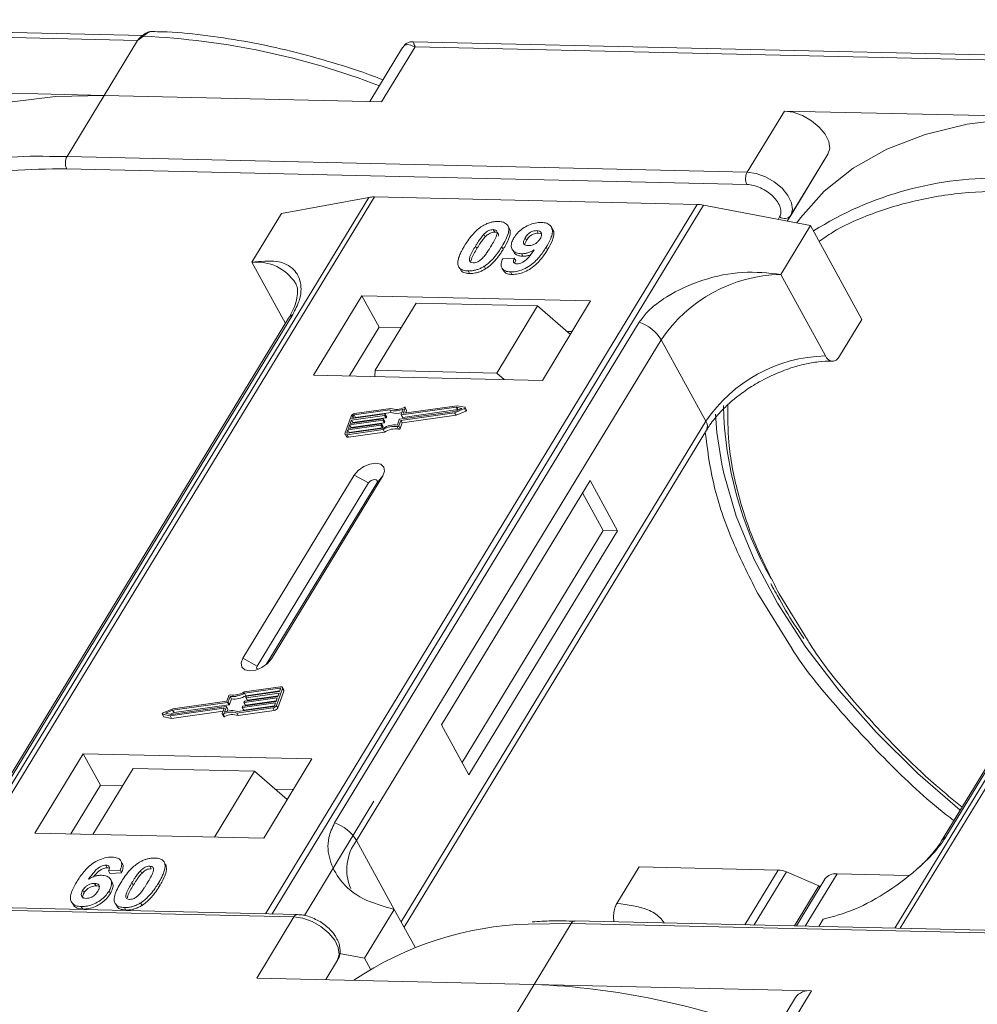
# Model space of a CAD drawing. Header units: millimetres. Extents: x -765 to 710, y 139 to 1172.
# Tile 60 of 76: x 303 to 351, y 938 to 988. Entities that reach past the tile are written whole.
import ezdxf

# ---------------------------------------------------------------- set-up
doc = ezdxf.new("R2010")
doc.units = ezdxf.units.MM

msp = doc.modelspace()

# ---------------------------------------------------------------- linework, layer by layer
at = {"color": 7, "linetype": 'Continuous', "lineweight": 15}
for p, q in [((309.037, 986.884), (274.5, 987.677)), ((274.597, 987.417), (308.781, 986.632)), ((308.781, 986.632), (307.1, 983.87)), ((309.08, 986.843), (308.781, 986.632)), ((357.164, 985.78), (322.627, 986.572)), ((322.098, 986.275), (320.448, 983.564)), ((321.043, 983.55), (322.724, 986.312)), ((322.724, 986.312), (356.907, 985.528)), ((307.1, 983.87), (293.156, 984.19)), ((305.232, 980.801), (307.1, 983.87)), ((307.1, 983.87), (321.043, 983.55)), ((341.283, 983.086), (339.416, 980.017)), ((355.227, 982.766), (341.283, 983.086)), ((343.476, 980.91), (341.433, 977.552)), ((341.609, 977.841), (343.476, 980.91)), ((305.232, 980.801), (304.345, 980.807)), ((339.416, 980.017), (305.232, 980.801)), ((305.218, 980.179), (339.401, 979.395)), ((320.396, 978.745), (298.716, 943.115)), ((298.985, 943.109), (320.682, 978.766)), ((316.019, 977.939), (320.396, 978.745)), ((320.682, 978.766), (336.899, 978.394)), ((316.019, 977.939), (314.525, 975.484)), ((336.899, 978.394), (315.202, 942.737)), ((315.535, 942.729), (337.215, 978.359)), ((337.215, 978.359), (342.596, 977.329)), ((341.046, 977.763), (340.972, 977.64)), ((341.433, 977.552), (341.609, 977.841)), ((368.523, 977.641), (346.843, 942.011)), ((347.112, 942.005), (368.809, 977.662)), ((326.658, 977.126), (326.727, 977)), ((327.456, 977.196), (327.387, 977.322)), ((328.912, 976.949), (328.843, 977.076)), ((328.912, 976.949), (329.039, 976.924)), ((329.643, 977.131), (329.574, 977.257)), ((341.102, 974.874), (342.596, 977.329)), ((342.596, 977.329), (345.183, 972.602)), ((326.186, 976.892), (326.255, 976.766)), ((328.258, 976.716), (328.327, 976.59)), ((325.764, 976.301), (325.833, 976.175)), ((327.156, 976.14), (327.087, 976.266)), ((327.604, 976.137), (327.673, 976.01)), ((329.379, 976.11), (329.31, 976.236)), ((314.525, 975.484), (316.207, 972.409)), ((327.128, 975.658), (327.712, 975.697)), ((327.712, 975.697), (327.781, 975.571)), ((328.069, 975.912), (328.138, 975.786)), ((324.969, 975.185), (325.038, 975.059)), ((325.394, 975.048), (325.463, 974.922)), ((326.2, 975.283), (326.269, 975.156)), ((327.092, 975.192), (327.161, 975.066)), ((327.527, 974.999), (327.596, 974.873)), ((343.344, 970.777), (341.102, 974.874)), ((320.056, 973.801), (317.628, 969.812)), ((331.549, 973.538), (320.056, 973.801)), ((320.056, 973.801), (320.918, 972.226)), ((329.121, 969.548), (331.549, 973.538)), ((322.778, 973.428), (320.724, 970.052)), ((328.884, 973.288), (322.778, 973.428)), ((326.83, 969.912), (328.884, 973.288)), ((328.884, 973.288), (330.528, 971.861)), ((316.371, 972.679), (301.058, 947.513)), ((301.273, 947.7), (316.586, 972.866)), ((344.062, 970.76), (345.183, 972.602)), ((333.99, 972.466), (318.677, 947.301)), ((320.918, 972.226), (319.424, 969.771)), ((322.031, 972.2), (320.918, 972.226)), ((330.615, 972.003), (330.357, 972.009)), ((319.785, 946.423), (335.098, 971.589)), ((337.339, 967.492), (335.098, 971.589)), ((364.498, 971.575), (349.185, 946.409)), ((349.399, 946.596), (364.712, 971.761)), ((320.724, 970.052), (320.701, 969.741)), ((326.83, 969.912), (320.724, 970.052)), ((317.628, 969.812), (329.121, 969.548)), ((327.198, 969.592), (326.83, 969.912)), ((321.449, 968.063), (319.661, 967.809)), ((321.503, 968.138), (319.686, 967.88)), ((321.517, 967.937), (321.449, 968.063)), ((322.022, 967.824), (322.12, 968.099)), ((324.798, 968.202), (322.038, 967.81)), ((322.107, 967.684), (324.867, 968.076)), ((322.139, 967.908), (322.231, 968.165)), ((324.842, 968.275), (322.155, 967.894)), ((322.299, 968.057), (322.23, 968.183)), ((322.231, 968.165), (322.3, 968.039)), ((324.714, 967.921), (325.206, 968.128)), ((324.721, 967.989), (325.083, 968.141)), ((325.083, 968.141), (324.798, 968.202)), ((324.867, 968.076), (324.798, 968.202)), ((325.229, 968.193), (324.842, 968.275)), ((324.867, 968.076), (324.907, 968.067)), ((325.206, 968.128), (325.275, 968.002)), ((325.314, 968.057), (325.245, 968.183)), ((319.51, 967.754), (319.205, 966.903)), ((319.462, 967.377), (321.122, 967.613)), ((319.526, 967.554), (319.462, 967.377)), ((321.186, 967.79), (319.526, 967.554)), ((319.595, 967.428), (319.526, 967.554)), ((319.551, 967.625), (321.211, 967.861)), ((319.602, 967.767), (319.551, 967.625)), ((319.595, 967.428), (321.255, 967.664)), ((319.67, 967.642), (319.602, 967.767)), ((319.661, 967.809), (319.73, 967.683)), ((319.73, 967.683), (321.517, 967.937)), ((321.139, 967.598), (321.126, 967.563)), ((321.195, 967.436), (321.126, 967.563)), ((321.207, 967.481), (321.138, 967.607)), ((321.208, 967.472), (321.139, 967.598)), ((321.255, 967.664), (321.186, 967.79)), ((321.228, 967.846), (321.215, 967.811)), ((321.284, 967.685), (321.215, 967.811)), ((321.297, 967.729), (321.228, 967.855)), ((321.297, 967.72), (321.228, 967.846)), ((321.284, 967.685), (321.297, 967.72)), ((321.834, 967.302), (321.932, 967.576)), ((321.962, 967.597), (324.721, 967.989)), ((322.005, 967.536), (324.714, 967.921)), ((322.022, 967.815), (322.091, 967.689)), ((322.107, 967.684), (322.038, 967.81)), ((322.074, 967.41), (324.783, 967.795)), ((322.146, 967.894), (322.139, 967.908)), ((322.253, 967.908), (322.3, 968.039)), ((324.783, 967.795), (324.714, 967.921)), ((324.783, 967.795), (325.275, 968.002)), ((319.347, 967.058), (319.296, 966.916)), ((319.304, 966.816), (321.12, 967.074)), ((319.329, 966.887), (321.117, 967.141)), ((321.008, 967.293), (319.347, 967.058)), ((319.416, 966.932), (319.347, 967.058)), ((319.373, 967.129), (321.033, 967.364)), ((319.436, 967.306), (319.373, 967.129)), ((319.416, 966.932), (321.077, 967.167)), ((321.097, 967.542), (319.436, 967.306)), ((319.505, 967.18), (319.436, 967.306)), ((319.493, 967.146), (319.505, 967.18)), ((319.505, 967.18), (321.166, 967.416)), ((319.582, 967.394), (319.595, 967.428)), ((321.077, 967.167), (321.008, 967.293)), ((321.05, 967.35), (321.037, 967.314)), ((321.106, 967.188), (321.037, 967.314)), ((321.118, 967.233), (321.049, 967.359)), ((321.05, 967.35), (321.119, 967.224)), ((321.166, 967.416), (321.097, 967.542)), ((321.106, 967.188), (321.119, 967.224)), ((321.189, 966.948), (321.12, 967.074)), ((321.195, 967.436), (321.208, 967.472)), ((321.829, 967.22), (321.898, 967.094)), ((321.906, 967.262), (322.005, 967.536)), ((321.975, 967.135), (321.906, 967.262)), ((321.975, 967.135), (322.074, 967.41)), ((322.074, 967.41), (322.005, 967.536)), ((337.339, 967.492), (322.026, 942.326)), ((322.169, 942.065), (337.373, 967.051)), ((319.206, 966.848), (319.275, 966.722)), ((319.296, 966.916), (319.312, 966.887)), ((319.373, 966.69), (319.304, 966.816)), ((319.373, 966.69), (321.189, 966.948)), ((319.404, 966.897), (319.416, 966.932)), ((319.669, 964.786), (314.066, 955.579)), ((315.503, 955.546), (321.105, 964.753)), ((319.669, 964.786), (320.389, 964.396)), ((321.105, 964.753), (320.798, 964.387)), ((320.389, 964.396), (314.787, 955.189)), ((315.246, 955.262), (320.798, 964.387)), ((331.521, 964.514), (324.051, 952.238)), ((332.9, 961.992), (331.521, 964.514)), ((332.182, 962.009), (331.147, 963.9)), ((325.086, 950.347), (332.182, 962.009)), ((325.431, 949.716), (332.9, 961.992)), ((332.9, 961.992), (332.182, 962.009)), ((339.944, 958.841), (341.671, 956.053)), ((342.443, 956.506), (341.022, 958.816)), ((314.787, 955.189), (314.066, 955.579)), ((315.503, 955.546), (315.314, 955.32)), ((313.357, 953.7), (313.258, 953.426)), ((315.959, 954.146), (314.143, 953.888)), ((315.934, 954.075), (314.146, 953.821)), ((314.215, 953.695), (314.146, 953.821)), ((314.215, 953.695), (315.928, 953.938)), ((315.89, 953.833), (314.23, 953.597)), ((314.256, 953.668), (315.916, 953.904)), ((314.299, 953.471), (315.839, 953.69)), ((315.753, 953.208), (316.058, 954.059)), ((315.822, 953.082), (316.127, 953.933)), ((315.827, 953.656), (315.89, 953.833)), ((315.916, 953.904), (315.967, 954.046)), ((315.96, 954.027), (315.934, 954.075)), ((316.126, 953.988), (316.057, 954.114)), ((316.058, 954.059), (316.127, 953.933)), ((313.301, 953.364), (310.542, 952.973)), ((313.258, 953.426), (310.549, 953.041)), ((310.611, 952.847), (313.37, 953.238)), ((313.37, 953.238), (313.301, 953.364)), ((313.429, 953.66), (313.331, 953.385)), ((313.4, 953.259), (313.331, 953.385)), ((313.4, 953.259), (313.498, 953.533)), ((313.498, 953.533), (313.429, 953.66)), ((315.712, 953.337), (314.052, 953.101)), ((314.077, 953.172), (315.737, 953.407)), ((314.121, 952.975), (315.66, 953.193)), ((314.124, 953.363), (314.137, 953.399)), ((314.125, 953.354), (314.194, 953.228)), ((315.801, 953.585), (314.141, 953.349)), ((314.21, 953.223), (314.141, 953.349)), ((314.166, 953.42), (315.827, 953.656)), ((314.21, 953.223), (315.75, 953.442)), ((314.214, 953.612), (314.226, 953.647)), ((314.214, 953.603), (314.283, 953.477)), ((314.299, 953.471), (314.23, 953.597)), ((315.661, 953.195), (315.712, 953.337)), ((315.737, 953.407), (315.801, 953.585)), ((315.822, 953.082), (315.753, 953.208)), ((310.018, 952.779), (310.087, 952.653)), ((310.034, 952.768), (310.421, 952.686)), ((310.103, 952.642), (310.034, 952.768)), ((310.549, 953.041), (310.057, 952.834)), ((310.542, 952.973), (310.18, 952.82)), ((310.18, 952.82), (310.465, 952.76)), ((310.421, 952.686), (313.108, 953.068)), ((310.425, 952.768), (310.611, 952.847)), ((310.465, 952.76), (313.225, 953.152)), ((310.49, 952.56), (313.079, 952.928)), ((310.611, 952.847), (310.542, 952.973)), ((313.124, 953.053), (313.032, 952.797)), ((313.033, 952.778), (313.102, 952.652)), ((313.155, 952.648), (313.086, 952.774)), ((313.121, 953.044), (313.108, 953.068)), ((313.241, 953.137), (313.143, 952.863)), ((313.31, 953.02), (313.241, 953.146)), ((313.31, 953.011), (313.241, 953.137)), ((313.273, 952.906), (313.31, 953.011)), ((313.76, 952.824), (315.577, 953.082)), ((313.829, 952.698), (313.76, 952.824)), ((313.815, 952.899), (315.602, 953.153)), ((313.829, 952.698), (315.646, 952.956)), ((314.035, 953.115), (314.048, 953.151)), ((314.035, 953.106), (314.104, 952.98)), ((314.121, 952.975), (314.052, 953.101)), ((315.577, 953.082), (315.646, 952.956)), ((310.103, 952.642), (310.49, 952.56)), ((310.49, 952.56), (310.421, 952.686)), ((324.051, 952.238), (325.431, 949.716)), ((306.05, 950.784), (303.623, 946.794)), ((317.543, 950.52), (306.05, 950.784)), ((306.05, 950.784), (306.912, 949.208)), ((315.116, 946.531), (317.543, 950.52)), ((308.549, 950.042), (306.532, 946.728)), ((308.549, 950.042), (314.654, 949.902)), ((312.637, 946.588), (314.654, 949.902)), ((314.654, 949.902), (316.299, 948.475)), ((306.912, 949.208), (305.419, 946.753)), ((308.026, 949.183), (306.912, 949.208)), ((316.609, 948.986), (315.686, 949.007)), ((320.657, 948.394), (317.165, 942.655)), ((303.623, 946.794), (315.116, 946.531)), ((319.785, 946.423), (321.681, 942.957)), ((308.01, 945.266), (307.941, 945.392)), ((310.071, 945.388), (310.065, 945.399)), ((307.187, 945.177), (307.256, 945.051)), ((307.905, 944.926), (307.321, 944.887)), ((307.321, 944.887), (307.39, 944.761)), ((307.39, 944.761), (307.974, 944.8)), ((307.905, 944.926), (307.974, 944.8)), ((308.988, 944.767), (308.919, 944.893)), ((309.391, 945.127), (309.46, 945.001)), ((310.144, 945.269), (310.213, 945.143)), ((332.867, 943.255), (333.987, 945.096)), ((333.987, 945.096), (340.971, 944.936)), ((340.971, 944.936), (339.297, 942.184)), ((341.39, 944.838), (339.769, 942.173)), ((341.39, 944.838), (343.021, 944.142)), ((307.5, 944.319), (307.431, 944.445)), ((308.496, 944.301), (308.565, 944.175)), ((343.322, 944.484), (341.887, 942.125)), ((342.333, 942.114), (343.933, 944.744)), ((347.509, 944.662), (343.933, 944.744)), ((306.024, 943.921), (306.092, 943.794)), ((306.622, 944.265), (306.691, 944.139)), ((307.343, 943.879), (307.412, 943.753)), ((309.822, 944.27), (309.891, 944.144)), ((341.794, 942.127), (343.021, 944.142)), ((343.065, 944.061), (343.021, 944.142)), ((282.45, 943.36), (316.633, 942.575)), ((316.815, 942.7), (282.632, 943.484)), ((305.458, 943.329), (305.527, 943.203)), ((305.952, 943.099), (306.021, 942.973)), ((307.646, 943.263), (307.715, 943.137)), ((308.127, 943.049), (308.196, 942.923)), ((308.933, 943.284), (309.002, 943.158)), ((321.681, 942.957), (320.187, 940.502)), ((321.681, 942.957), (322.723, 941.052)), ((316.633, 942.575), (314.765, 939.506)), ((364.942, 941.596), (330.759, 942.38)), ((343.009, 942.099), (343.23, 942.462)), ((328.417, 942.217), (330.576, 942.255)), ((328.709, 939.186), (330.576, 942.255)), ((330.576, 942.255), (364.76, 941.471)), ((318.826, 940.4), (318.234, 939.427)), ((318.234, 939.427), (318.826, 940.4)), ((318.924, 940.743), (320.187, 940.502)), ((320.187, 940.502), (320.486, 939.955)), ((314.765, 939.506), (328.709, 939.186)), ((328.709, 939.186), (327.028, 936.424)), ((342.653, 938.866), (328.709, 939.186)), ((340.972, 936.104), (342.653, 938.866)), ((341.839, 938.52), (339.971, 935.45))]:
    msp.add_line(p, q, dxfattribs=at)
at = {"color": 7, "linetype": 'Continuous', "lineweight": 15, "flags": 128}
for points in [[(309.08, 986.843), (309.063, 986.853), (309.048, 986.861), (309.035, 986.865), (309.024, 986.867), (309.014, 986.867), (309.007, 986.863), (309.002, 986.857), (308.999, 986.848)], [(307.1, 983.87), (304.648, 983.812), (302.349, 983.523), (300.229, 983.007), (298.311, 982.269), (296.616, 981.317), (295.162, 980.162), (293.966, 978.815), (293.786, 978.565)], [(343.476, 980.91), (343.565, 981.202), (343.516, 981.547), (343.335, 981.916), (343.036, 982.277), (342.646, 982.599), (342.197, 982.855), (341.73, 983.022), (341.283, 983.086)], [(355.227, 982.766), (352.775, 982.708), (350.476, 982.419), (348.356, 981.903), (346.438, 981.165), (344.743, 980.213), (343.289, 979.057), (342.093, 977.711), (341.913, 977.46)], [(341.609, 977.841), (341.697, 978.133), (341.649, 978.478), (341.467, 978.847), (341.169, 979.208), (340.778, 979.53), (340.33, 979.786), (339.862, 979.953), (339.416, 980.017)], [(322.177, 968.188), (322.189, 968.192), (322.2, 968.194), (322.211, 968.194), (322.22, 968.192), (322.227, 968.187), (322.231, 968.181), (322.233, 968.174), (322.231, 968.165)], [(325.229, 968.193), (325.239, 968.189), (325.245, 968.183), (325.247, 968.174), (325.246, 968.164), (325.24, 968.154), (325.231, 968.144), (325.219, 968.135), (325.206, 968.128)], [(325.275, 968.002), (325.288, 968.009), (325.3, 968.018), (325.309, 968.028), (325.315, 968.038), (325.316, 968.048), (325.314, 968.057)], [(321.122, 967.613), (321.127, 967.613), (321.13, 967.612), (321.134, 967.611), (321.137, 967.61), (321.138, 967.607), (321.139, 967.605), (321.14, 967.601), (321.139, 967.598)], [(321.211, 967.861), (321.216, 967.861), (321.22, 967.861), (321.223, 967.86), (321.226, 967.858), (321.228, 967.856), (321.229, 967.853), (321.229, 967.85), (321.228, 967.846)], [(322.038, 967.81), (322.034, 967.81), (322.03, 967.81), (322.026, 967.811), (322.024, 967.813), (322.022, 967.815), (322.021, 967.818), (322.021, 967.821), (322.022, 967.824)], [(322.155, 967.894), (322.151, 967.894), (322.147, 967.894), (322.144, 967.895), (322.141, 967.897), (322.139, 967.899), (322.138, 967.902), (322.138, 967.905), (322.139, 967.908)], [(338.137, 965.34), (337.894, 966.933), (337.83, 967.855)], [(321.033, 967.364), (321.037, 967.365), (321.041, 967.364), (321.045, 967.363), (321.047, 967.361), (321.049, 967.359), (321.05, 967.356), (321.05, 967.353), (321.05, 967.35)], [(319.304, 966.816), (319.278, 966.814), (319.254, 966.816), (319.234, 966.823), (319.218, 966.833), (319.207, 966.847), (319.201, 966.863), (319.2, 966.882), (319.205, 966.903)], [(319.296, 966.916), (319.295, 966.909), (319.295, 966.903), (319.297, 966.897), (319.301, 966.893), (319.306, 966.889), (319.313, 966.887), (319.321, 966.886), (319.329, 966.887)], [(321.105, 964.753), (321.193, 964.989), (321.159, 965.192), (321.007, 965.33), (320.76, 965.383), (320.457, 965.343), (320.143, 965.215), (319.866, 965.02), (319.669, 964.786)], [(350.116, 947.939), (347.99, 949.791), (345.908, 951.844), (344.026, 953.969), (342.366, 956.143), (340.943, 958.342), (339.774, 960.544), (338.87, 962.725), (338.241, 964.862), (338.137, 965.34)], [(320.798, 964.387), (320.824, 964.454), (320.814, 964.512), (320.77, 964.551), (320.7, 964.566), (320.614, 964.555), (320.524, 964.518), (320.445, 964.463), (320.389, 964.396)], [(314.066, 955.579), (313.978, 955.343), (314.013, 955.14), (314.165, 955.002), (314.411, 954.949), (314.714, 954.989), (315.028, 955.117), (315.305, 955.312), (315.503, 955.546)], [(314.787, 955.189), (314.762, 955.122), (314.772, 955.064), (314.815, 955.025), (314.819, 955.022)], [(315.967, 954.046), (315.968, 954.053), (315.968, 954.059), (315.966, 954.064), (315.962, 954.069), (315.957, 954.072), (315.95, 954.075), (315.942, 954.075), (315.934, 954.075)], [(315.959, 954.146), (315.985, 954.147), (316.009, 954.145), (316.029, 954.139), (316.045, 954.128), (316.056, 954.115), (316.063, 954.098), (316.063, 954.079), (316.058, 954.059)], [(314.141, 953.349), (314.137, 953.349), (314.133, 953.349), (314.129, 953.35), (314.127, 953.352), (314.125, 953.354), (314.124, 953.357), (314.124, 953.36), (314.124, 953.363)], [(314.23, 953.597), (314.226, 953.597), (314.222, 953.597), (314.218, 953.598), (314.216, 953.6), (314.214, 953.602), (314.213, 953.605), (314.213, 953.608), (314.214, 953.612)], [(310.034, 952.768), (310.024, 952.772), (310.018, 952.779), (310.016, 952.787), (310.017, 952.797), (310.023, 952.808), (310.032, 952.818), (310.044, 952.827), (310.057, 952.834)], [(313.086, 952.774), (313.074, 952.77), (313.063, 952.767), (313.052, 952.767), (313.043, 952.77), (313.036, 952.774), (313.032, 952.78), (313.03, 952.788), (313.032, 952.797)], [(313.108, 953.068), (313.112, 953.068), (313.116, 953.068), (313.119, 953.067), (313.122, 953.065), (313.124, 953.063), (313.125, 953.06), (313.125, 953.057), (313.124, 953.053)], [(313.225, 953.152), (313.229, 953.152), (313.233, 953.152), (313.237, 953.15), (313.239, 953.149), (313.241, 953.146), (313.242, 953.144), (313.242, 953.141), (313.241, 953.137)], [(314.052, 953.101), (314.047, 953.1), (314.043, 953.101), (314.04, 953.102), (314.037, 953.104), (314.035, 953.106), (314.034, 953.109), (314.034, 953.112), (314.035, 953.115)], [(313.102, 952.652), (313.105, 952.648), (313.112, 952.644), (313.121, 952.641), (313.132, 952.641), (313.143, 952.643), (313.155, 952.648)], [(316.633, 942.575), (317.08, 942.511), (317.547, 942.344), (317.996, 942.089), (318.386, 941.766), (318.685, 941.405), (318.866, 941.036), (318.915, 940.691), (318.826, 940.4)]]:
    msp.add_lwpolyline(points, dxfattribs=at)
at = {"color": 7, "linetype": 'Continuous', "lineweight": 15}
for centre, radius, start, end in [((307.384, 949.275), 37.606, 68.8867, 87.4164), ((303.797, 963.63), 17.186, 88.173, 122.2769), ((305.825, 980.476), 0.676, 151.2883, 206.0774), ((340.009, 979.692), 0.676, 151.2883, 206.0774), ((351.923, 962.526), 17.186, 88.173, 122.2769), ((320.642, 977.363), 1.404, 88.3644, 100.0749), ((336.847, 976.471), 1.923, 78.9596, 88.4511), ((341.288, 978.089), 0.406, 233.4992, 322.3259), ((314.765, 973.176), 2.32, 32.7281, 95.9449), ((341.27, 967.437), 7.439, 91.2925, 146.0732), ((316.784, 972.422), 0.486, 114.0472, 148.0355), ((333.347, 970.517), 2.052, 31.4947, 71.765), ((343.512, 963.34), 7.439, 91.2925, 146.0732), ((321.739, 968.922), 0.907, 251.2927, 294.8085), ((321.785, 968.907), 0.819, 249.8549, 298.6145), ((322.28, 968.048), 0.0214, 336.1246, 26.8104), ((357.041, 968.77), 18.828, 181.473, 209.2705), ((319.716, 967.653), 0.229, 97.4207, 153.8527), ((319.67, 967.733), 0.0762, 97.4207, 153.8527), ((319.74, 967.607), 0.0769, 97.5763, 152.4403), ((321.092, 967.579), 0.0381, 277.4207, 333.8527), ((321.181, 967.828), 0.0381, 277.4207, 333.8527), ((321.25, 967.702), 0.0381, 277.4207, 333.8527), ((321.287, 967.725), 0.011, 336.9348, 26.0002), ((321.799, 968.739), 0.85, 250.6487, 287.8017), ((321.967, 967.559), 0.0381, 97.4207, 153.8527), ((322.103, 967.698), 0.0149, 216.6597, 287.1115), ((321.003, 967.331), 0.0381, 277.4207, 333.8527), ((321.072, 967.205), 0.0381, 277.4207, 333.8527), ((321.72, 966.134), 1.173, 84.4424, 120.9301), ((321.108, 967.228), 0.011, 336.9348, 26.0002), ((321.663, 966.237), 0.998, 80.3986, 122.9491), ((321.161, 967.453), 0.0381, 277.4207, 333.8527), ((321.732, 966.111), 0.998, 80.3986, 122.9491), ((321.198, 967.476), 0.011, 336.9348, 26.0002), ((321.84, 967.293), 0.0736, 261.7629, 334.647), ((321.909, 967.167), 0.0736, 261.7629, 334.647), ((336.998, 967.244), 0.422, 332.7392, 35.9387), ((319.347, 966.775), 0.0892, 216.6597, 287.1115), ((313.423, 953.668), 0.0736, 81.7629, 154.647), ((313.543, 954.827), 1.173, 264.4424, 300.9301), ((313.6, 954.725), 0.998, 260.3986, 302.9491), ((313.612, 954.701), 1.173, 264.4424, 300.9301), ((316.066, 953.959), 0.0661, 336.9348, 26.0002), ((313.296, 953.402), 0.0381, 277.4207, 333.8527), ((313.365, 953.276), 0.0381, 277.4207, 333.8527), ((314.171, 953.382), 0.0381, 97.4207, 153.8527), ((314.205, 953.237), 0.0149, 216.6597, 287.1115), ((314.26, 953.63), 0.0381, 97.4207, 153.8527), ((314.295, 953.485), 0.0149, 216.6597, 287.1115), ((315.547, 953.308), 0.229, 277.4207, 333.8527), ((315.593, 953.228), 0.0762, 277.4207, 333.8527), ((313.478, 952.055), 0.819, 69.8549, 118.6145), ((313.524, 952.04), 0.907, 71.2927, 114.8085), ((313.547, 951.929), 0.819, 69.8549, 118.6145), ((313.3, 953.015), 0.011, 336.9348, 26.0002), ((314.082, 953.134), 0.0381, 97.4207, 153.8527), ((314.116, 952.989), 0.0149, 216.6597, 287.1115), ((315.616, 953.182), 0.229, 277.4207, 333.8527), ((310.105, 952.663), 0.0212, 210.2186, 262.8226), ((318.034, 945.351), 2.052, 31.4947, 71.765), ((321.73, 944.96), 2.434, 143.0587, 202.974), ((349.597, 946.152), 0.486, 114.0436, 148.1804), ((340.921, 943.783), 1.154, 66.0507, 87.522), ((343.853, 944.085), 0.664, 83.0653, 142.99), ((316.825, 942.49), 0.21, 92.0598, 156.0028), ((330.776, 942.159), 0.221, 94.3757, 154.3004), ((328.885, 925.752), 16.472, 91.6287, 124.0831), ((327.132, 901.33), 37.889, 68.9709, 87.6149), ((342.537, 938.009), 0.865, 82.2958, 143.7595)]:
    msp.add_arc(centre, radius, start, end, dxfattribs=at)
msp.add_open_spline([(308.781, 986.632), (308.813, 986.68), (308.879, 986.775), (308.959, 986.824), (308.999, 986.848)], degree=3, dxfattribs=at)
for points, knots in [([(309.014, 986.867), (309.001, 986.857), (308.976, 986.839), (308.95, 986.819), (308.938, 986.81)], [0, 0, 0, 0, 0.518796, 1, 1, 1, 1]), ([(309.495, 987.086), (309.451, 987.083), (309.357, 987.076), (309.188, 987.003), (309.076, 986.916), (309.007, 986.863)], [0, 0, 0, 0, 0.249637, 0.538323, 1, 1, 1, 1]), ([(309.536, 987.086), (309.531, 987.087), (309.492, 987.099), (309.411, 987.076), (309.297, 987.027), (309.188, 986.945), (309.114, 986.875), (309.08, 986.843)], [0, 0, 0, 0, 0.0330436, 0.2854264, 0.5318753, 0.785768, 1, 1, 1, 1]), ([(321.112, 984.654), (320.857, 984.752), (319.923, 985.109), (318.288, 985.621), (316.212, 986.18), (314.12, 986.618), (312.044, 986.917), (310.508, 987.07), (309.693, 987.075), (309.535, 987.076)], [0, 0, 0, 0, 0.0642572, 0.235538, 0.4114542, 0.5906981, 0.772379, 0.9558843, 1, 1, 1, 1]), ([(322.724, 986.312), (322.585, 986.369), (322.368, 986.456), (322.173, 986.389), (322.102, 986.275), (322.07, 986.223)], [0, 0, 0, 0, 0.498413, 0.772928, 1, 1, 1, 1]), ([(322.625, 986.572), (322.561, 986.568), (322.451, 986.562), (322.267, 986.477), (322.183, 986.381), (322.137, 986.328)], [0, 0, 0, 0, 0.389383, 0.666862, 1, 1, 1, 1]), ([(322.626, 986.566), (322.626, 986.568), (322.625, 986.592), (322.648, 986.509), (322.699, 986.378), (322.724, 986.312)], [0, 0, 0, 0, 0.044603, 0.521109, 1, 1, 1, 1]), ([(294.907, 977.634), (295.13, 977.792), (295.839, 978.297), (297.427, 979.021), (299.684, 979.726), (302.348, 980.155), (304.271, 980.171), (305.218, 980.179)], [0, 0, 0, 0, 0.088375, 0.281114, 0.527622, 0.767417, 1, 1, 1, 1]), ([(339.401, 979.395), (339.509, 979.385), (339.729, 979.364), (340.09, 979.232), (340.433, 979.037), (340.727, 978.793), (340.954, 978.52), (341.093, 978.238), (341.134, 977.97), (341.075, 977.831), (341.046, 977.763)], [0, 0, 0, 0, 0.1222496, 0.25, 0.3777504, 0.5, 0.6222496, 0.75, 0.8777504, 1, 1, 1, 1]), ([(343.034, 976.529), (343.257, 976.688), (343.966, 977.193), (345.554, 977.916), (347.81, 978.622), (350.474, 979.051), (352.398, 979.067), (353.345, 979.075)], [0, 0, 0, 0, 0.088375, 0.281114, 0.527622, 0.767417, 1, 1, 1, 1]), ([(326.1, 977.301), (326.151, 977.331), (326.254, 977.392), (326.418, 977.46), (326.584, 977.508), (326.72, 977.528), (326.827, 977.535), (326.88, 977.535), (326.907, 977.535)], [0, 0, 0, 0, 0.193776, 0.3936, 0.587864, 0.788908, 0.894169, 1, 1, 1, 1]), ([(326.907, 977.535), (327, 977.526), (327.188, 977.509), (327.367, 977.382), (327.452, 977.197), (327.409, 976.825), (327.224, 976.503), (327.087, 976.266)], [0, 0, 0, 0, 0.147566, 0.296688, 0.431278, 0.580404, 1, 1, 1, 1]), ([(327.69, 976.705), (327.746, 976.787), (327.858, 976.953), (328.12, 977.183), (328.432, 977.36), (328.771, 977.473), (328.975, 977.481), (329.081, 977.485)], [0, 0, 0, 0, 0.197927, 0.397728, 0.597413, 0.790584, 1, 1, 1, 1]), ([(329.081, 977.485), (329.175, 977.476), (329.362, 977.459), (329.545, 977.328), (329.64, 977.136), (329.613, 976.804), (329.462, 976.491), (329.332, 976.273), (329.31, 976.236)], [0, 0, 0, 0, 0.148288, 0.297745, 0.443713, 0.607791, 0.934708, 1, 1, 1, 1]), ([(325.212, 976.314), (325.263, 976.396), (325.38, 976.582), (325.629, 976.906), (325.888, 977.163), (326.079, 977.287), (326.1, 977.301)], [0, 0, 0, 0, 0.236731, 0.537555, 0.949668, 1, 1, 1, 1]), ([(326.186, 976.892), (326.229, 976.934), (326.298, 977.002), (326.423, 977.078), (326.536, 977.117), (326.614, 977.125), (326.653, 977.126), (326.658, 977.126)], [0, 0, 0, 0, 0.334804, 0.542561, 0.750382, 0.970721, 1, 1, 1, 1]), ([(326.255, 976.766), (326.298, 976.808), (326.367, 976.876), (326.492, 976.952), (326.605, 976.99), (326.683, 976.999), (326.722, 977), (326.727, 977)], [0, 0, 0, 0, 0.334804, 0.542561, 0.750382, 0.970721, 1, 1, 1, 1]), ([(326.658, 977.126), (326.697, 977.121), (326.766, 977.114), (326.832, 977.064), (326.858, 976.972), (326.825, 976.802), (326.703, 976.561), (326.593, 976.377), (326.538, 976.284)], [0, 0, 0, 0, 0.104614, 0.188814, 0.273512, 0.444127, 0.719481, 1, 1, 1, 1]), ([(326.727, 977), (326.766, 976.995), (326.836, 976.988), (326.901, 976.938), (326.924, 976.871), (326.912, 976.817), (326.906, 976.791)], [0, 0, 0, 0, 0.293658, 0.530016, 0.767769, 1, 1, 1, 1]), ([(327.156, 976.14), (327.204, 976.222), (327.355, 976.477), (327.499, 976.815), (327.522, 977.093), (327.46, 977.168), (327.444, 977.189)], [0, 0, 0, 0, 0.220552, 0.687786, 0.91457, 1, 1, 1, 1]), ([(328.258, 976.716), (328.293, 976.77), (328.349, 976.854), (328.47, 976.963), (328.588, 977.027), (328.719, 977.07), (328.798, 977.074), (328.843, 977.076)], [0, 0, 0, 0, 0.2913202, 0.4655393, 0.6416315, 0.798664, 1, 1, 1, 1]), ([(328.327, 976.59), (328.362, 976.643), (328.418, 976.728), (328.539, 976.837), (328.657, 976.901), (328.788, 976.944), (328.867, 976.947), (328.912, 976.949)], [0, 0, 0, 0, 0.29132, 0.465539, 0.641632, 0.798664, 1, 1, 1, 1]), ([(328.843, 977.076), (328.889, 977.07), (328.982, 977.059), (329.064, 976.984), (329.097, 976.885), (329.07, 976.772), (329.029, 976.698), (329.01, 976.664)], [0, 0, 0, 0, 0.207955, 0.420406, 0.62732, 0.827707, 1, 1, 1, 1]), ([(329.379, 976.11), (329.427, 976.192), (329.572, 976.44), (329.7, 976.773), (329.708, 977.037), (329.645, 977.109), (329.632, 977.124)], [0, 0, 0, 0, 0.2271221, 0.6848597, 0.9348975, 1, 1, 1, 1]), ([(325.764, 976.301), (325.789, 976.342), (325.84, 976.424), (325.911, 976.535), (325.979, 976.634), (326.042, 976.72), (326.108, 976.807), (326.16, 976.864), (326.186, 976.892)], [0, 0, 0, 0, 0.205942, 0.411959, 0.558149, 0.704502, 0.851801, 1, 1, 1, 1]), ([(325.833, 976.175), (325.858, 976.216), (325.909, 976.298), (325.98, 976.409), (326.048, 976.508), (326.111, 976.594), (326.177, 976.681), (326.229, 976.738), (326.255, 976.766)], [0, 0, 0, 0, 0.2059417, 0.4119594, 0.558149, 0.7045024, 0.8518015, 1, 1, 1, 1]), ([(328.069, 975.912), (327.976, 975.922), (327.79, 975.942), (327.619, 976.08), (327.541, 976.273), (327.574, 976.492), (327.655, 976.641), (327.69, 976.705)], [0, 0, 0, 0, 0.210189, 0.421773, 0.623603, 0.837034, 1, 1, 1, 1]), ([(328.411, 976.319), (328.365, 976.324), (328.279, 976.333), (328.196, 976.393), (328.165, 976.476), (328.186, 976.588), (328.231, 976.668), (328.258, 976.716)], [0, 0, 0, 0, 0.213937, 0.398075, 0.583091, 0.751666, 1, 1, 1, 1]), ([(328.244, 976.369), (328.247, 976.395), (328.254, 976.465), (328.299, 976.542), (328.327, 976.59)], [0, 0, 0, 0, 0.366323, 1, 1, 1, 1]), ([(329.01, 976.664), (328.977, 976.615), (328.922, 976.534), (328.797, 976.431), (328.669, 976.366), (328.534, 976.323), (328.452, 976.321), (328.411, 976.319)], [0, 0, 0, 0, 0.2673945, 0.4472142, 0.6271221, 0.8130653, 1, 1, 1, 1]), ([(324.89, 975.316), (324.882, 975.35), (324.866, 975.418), (324.877, 975.565), (324.927, 975.756), (325.017, 975.963), (325.114, 976.15), (325.179, 976.259), (325.212, 976.314)], [0, 0, 0, 0, 0.1184406, 0.2393457, 0.4595932, 0.6849248, 0.8422399, 1, 1, 1, 1]), ([(325.643, 975.457), (325.597, 975.464), (325.522, 975.473), (325.463, 975.53), (325.445, 975.625), (325.481, 975.795), (325.606, 976.035), (325.711, 976.212), (325.764, 976.301)], [0, 0, 0, 0, 0.1253702, 0.2022903, 0.2791788, 0.4647576, 0.7305818, 1, 1, 1, 1]), ([(325.535, 975.543), (325.54, 975.576), (325.554, 975.693), (325.679, 975.91), (325.781, 976.086), (325.833, 976.175)], [0, 0, 0, 0, 0.166989, 0.580698, 1, 1, 1, 1]), ([(326.538, 976.284), (326.512, 976.243), (326.462, 976.161), (326.39, 976.05), (326.323, 975.951), (326.259, 975.864), (326.193, 975.776), (326.141, 975.719), (326.115, 975.691)], [0, 0, 0, 0, 0.20527, 0.410616, 0.55715, 0.703844, 0.851471, 1, 1, 1, 1]), ([(327.087, 976.266), (327.036, 976.184), (326.919, 975.998), (326.674, 975.681), (326.418, 975.425), (326.228, 975.301), (326.2, 975.283)], [0, 0, 0, 0, 0.237281, 0.538591, 0.932677, 1, 1, 1, 1]), ([(326.269, 975.156), (326.318, 975.189), (326.416, 975.255), (326.578, 975.394), (326.751, 975.572), (326.912, 975.773), (327.046, 975.964), (327.119, 976.081), (327.156, 976.14)], [0, 0, 0, 0, 0.118595, 0.239509, 0.447458, 0.659935, 0.829685, 1, 1, 1, 1]), ([(329.31, 976.236), (329.258, 976.155), (329.102, 975.908), (328.83, 975.569), (328.44, 975.261), (328.078, 975.081), (327.761, 975.003), (327.589, 975), (327.527, 974.999)], [0, 0, 0, 0, 0.142337, 0.429127, 0.589943, 0.751205, 0.909895, 1, 1, 1, 1]), ([(327.596, 974.873), (327.696, 974.877), (327.898, 974.885), (328.233, 974.994), (328.563, 975.172), (328.941, 975.487), (329.194, 975.816), (329.342, 976.05), (329.379, 976.11)], [0, 0, 0, 0, 0.14324, 0.28761, 0.430449, 0.591135, 0.89544, 1, 1, 1, 1]), ([(327.684, 976.017), (327.697, 975.987), (327.74, 975.893), (327.901, 975.807), (328.068, 975.793), (328.138, 975.786)], [0, 0, 0, 0, 0.20752, 0.66568, 1, 1, 1, 1]), ([(327.847, 975.407), (327.887, 975.409), (327.969, 975.414), (328.115, 975.472), (328.28, 975.574), (328.494, 975.795), (328.624, 975.979), (328.713, 976.106)], [0, 0, 0, 0, 0.112015, 0.224355, 0.367768, 0.565827, 1, 1, 1, 1]), ([(328.713, 976.106), (328.662, 976.077), (328.558, 976.018), (328.419, 975.966), (328.309, 975.936), (328.227, 975.921), (328.147, 975.913), (328.095, 975.913), (328.069, 975.912)], [0, 0, 0, 0, 0.243491, 0.496266, 0.61821, 0.741704, 0.870158, 1, 1, 1, 1]), ([(316.586, 972.866), (316.703, 973.1), (317.005, 973.7), (317.017, 974.495), (316.662, 975.2), (315.847, 975.615), (314.964, 975.528), (314.525, 975.484)], [0, 0, 0, 0, 0.125713, 0.321276, 0.524466, 0.763484, 1, 1, 1, 1]), ([(326.115, 975.691), (326.072, 975.649), (326.003, 975.581), (325.879, 975.506), (325.767, 975.467), (325.689, 975.458), (325.649, 975.457), (325.643, 975.457)], [0, 0, 0, 0, 0.333678, 0.540413, 0.747264, 0.961209, 1, 1, 1, 1]), ([(327.527, 974.999), (327.433, 975.008), (327.264, 975.025), (327.107, 975.142), (327.037, 975.317), (327.066, 975.502), (327.115, 975.625), (327.128, 975.658)], [0, 0, 0, 0, 0.2427882, 0.4388655, 0.6348012, 0.9009361, 1, 1, 1, 1]), ([(327.712, 975.697), (327.692, 975.648), (327.661, 975.572), (327.672, 975.482), (327.718, 975.433), (327.782, 975.411), (327.829, 975.408), (327.847, 975.407)], [0, 0, 0, 0, 0.3447142, 0.5290593, 0.7142089, 0.8921959, 1, 1, 1, 1]), ([(327.742, 975.43), (327.744, 975.456), (327.748, 975.501), (327.771, 975.55), (327.781, 975.571)], [0, 0, 0, 0, 0.569737, 1, 1, 1, 1]), ([(328.138, 975.786), (328.187, 975.787), (328.288, 975.789), (328.421, 975.819), (328.498, 975.846), (328.52, 975.854)], [0, 0, 0, 0, 0.409454, 0.83528, 1, 1, 1, 1]), ([(325.394, 975.048), (325.347, 975.051), (325.251, 975.056), (325.126, 975.086), (325.018, 975.137), (324.951, 975.2), (324.911, 975.262), (324.897, 975.298), (324.89, 975.316)], [0, 0, 0, 0, 0.192635, 0.388697, 0.582015, 0.783044, 0.890959, 1, 1, 1, 1]), ([(325.041, 975.062), (325.054, 975.048), (325.089, 975.009), (325.18, 974.965), (325.286, 974.937), (325.383, 974.926), (325.436, 974.923), (325.463, 974.922)], [0, 0, 0, 0, 0.143925, 0.415852, 0.697483, 0.848301, 1, 1, 1, 1]), ([(326.2, 975.283), (326.15, 975.252), (326.047, 975.191), (325.883, 975.123), (325.716, 975.075), (325.58, 975.055), (325.473, 975.048), (325.42, 975.048), (325.394, 975.048)], [0, 0, 0, 0, 0.193769, 0.393564, 0.587886, 0.789131, 0.894283, 1, 1, 1, 1]), ([(325.463, 974.922), (325.512, 974.922), (325.61, 974.923), (325.768, 974.946), (325.934, 974.991), (326.075, 975.048), (326.187, 975.106), (326.242, 975.14), (326.269, 975.156)], [0, 0, 0, 0, 0.193594, 0.390501, 0.584817, 0.78683, 0.892868, 1, 1, 1, 1]), ([(327.165, 975.069), (327.201, 975.021), (327.27, 974.929), (327.443, 974.882), (327.557, 974.875), (327.596, 974.873)], [0, 0, 0, 0, 0.4158523, 0.8021376, 1, 1, 1, 1]), ([(341.102, 974.874), (340.472, 974.943), (339.21, 975.079), (337.164, 974.655), (335.53, 973.906), (334.468, 973.119), (334.119, 972.643), (333.99, 972.466)], [0, 0, 0, 0, 0.249096, 0.498243, 0.745205, 0.90541, 1, 1, 1, 1]), ([(316.709, 974.428), (316.72, 974.413), (316.789, 974.32), (316.826, 974.116), (316.809, 973.711), (316.675, 973.23), (316.469, 972.859), (316.369, 972.678)], [0, 0, 0, 0, 0.054359, 0.333223, 0.559722, 0.78604, 1, 1, 1, 1]), ([(340.127, 969.526), (340.478, 969.702), (340.97, 969.948), (341.708, 970.207), (342.322, 970.377), (343.004, 970.487), (343.471, 970.528), (343.68, 970.509), (343.694, 970.508)], [0, 0, 0, 0, 0.288391, 0.40474, 0.594322, 0.785544, 0.984773, 1, 1, 1, 1]), ([(344.062, 970.76), (344.017, 970.698), (343.925, 970.574), (343.754, 970.499), (343.582, 970.52), (343.44, 970.624), (343.371, 970.733), (343.344, 970.777)], [0, 0, 0, 0, 0.2146939, 0.4293877, 0.6440816, 0.8587754, 1, 1, 1, 1]), ([(337.389, 967.053), (337.437, 967.138), (337.608, 967.437), (338.015, 967.916), (338.542, 968.429), (339.097, 968.878), (339.623, 969.24), (339.993, 969.449), (340.127, 969.526)], [0, 0, 0, 0, 0.097286, 0.340622, 0.525469, 0.686972, 0.885597, 1, 1, 1, 1]), ([(341.022, 958.816), (340.593, 959.661), (339.721, 961.377), (338.888, 963.936), (338.441, 966.277), (338.442, 967.696), (338.443, 968.317)], [0, 0, 0, 0, 0.255322, 0.518562, 0.789217, 1, 1, 1, 1]), ([(337.306, 966.942), (337.414, 966.11), (337.635, 964.396), (338.523, 961.665), (339.472, 959.779), (339.944, 958.841)], [0, 0, 0, 0, 0.321295, 0.662487, 1, 1, 1, 1]), ([(340.6, 959.344), (340.629, 959.281), (340.723, 959.081), (340.847, 958.88), (340.931, 958.744)], [0, 0, 0, 0, 0.317467, 1, 1, 1, 1]), ([(340.931, 958.744), (341.205, 958.247), (341.603, 957.522), (342.107, 956.804), (342.266, 956.579)], [0, 0, 0, 0, 0.685846, 1, 1, 1, 1]), ([(350.213, 948.098), (349.775, 948.458), (348.596, 949.426), (346.656, 951.292), (344.522, 953.663), (343.067, 955.485), (342.489, 956.431), (342.443, 956.506)], [0, 0, 0, 0, 0.139905, 0.376826, 0.679842, 0.974606, 1, 1, 1, 1]), ([(341.671, 956.053), (341.675, 956.048), (342.272, 955.083), (343.843, 953.164), (346.422, 950.378), (348.462, 948.444), (349.675, 947.521), (349.803, 947.424)], [0, 0, 0, 0, 0.001708, 0.316913, 0.637904, 0.961869, 1, 1, 1, 1]), ([(318.677, 947.301), (318.565, 947.054), (318.281, 946.424), (318.39, 945.407), (318.947, 944.332), (320.038, 943.413), (321.135, 943.108), (321.681, 942.957)], [0, 0, 0, 0, 0.125713, 0.321276, 0.524466, 0.763484, 1, 1, 1, 1]), ([(343.23, 942.462), (343.749, 942.599), (344.785, 942.873), (346.533, 943.844), (347.97, 944.953), (348.935, 945.918), (349.274, 946.412), (349.399, 946.596)], [0, 0, 0, 0, 0.249096, 0.498243, 0.745205, 0.90541, 1, 1, 1, 1]), ([(349.183, 946.408), (349.179, 946.402), (349.086, 946.218), (348.771, 945.816), (348.37, 945.357), (348.077, 945.102), (347.998, 945.034)], [0, 0, 0, 0, 0.014876, 0.423831, 0.846052, 1, 1, 1, 1]), ([(305.723, 944.348), (305.775, 944.429), (305.931, 944.676), (306.204, 945.015), (306.594, 945.323), (306.956, 945.503), (307.273, 945.581), (307.445, 945.584), (307.507, 945.585)], [0, 0, 0, 0, 0.142337, 0.429127, 0.589943, 0.751205, 0.909895, 1, 1, 1, 1]), ([(307.507, 945.585), (307.6, 945.576), (307.77, 945.56), (307.926, 945.442), (307.996, 945.268), (307.968, 945.084), (307.919, 944.961), (307.905, 944.926)], [0, 0, 0, 0, 0.2426908, 0.4390024, 0.635006, 0.8950587, 1, 1, 1, 1]), ([(307.946, 944.318), (307.998, 944.4), (308.115, 944.586), (308.364, 944.909), (308.622, 945.164), (308.812, 945.288), (308.833, 945.302)], [0, 0, 0, 0, 0.237381, 0.538918, 0.949082, 1, 1, 1, 1]), ([(308.833, 945.302), (308.884, 945.332), (308.986, 945.393), (309.151, 945.461), (309.317, 945.509), (309.453, 945.529), (309.56, 945.536), (309.613, 945.536), (309.64, 945.536)], [0, 0, 0, 0, 0.193776, 0.3936, 0.587864, 0.788908, 0.894169, 1, 1, 1, 1]), ([(309.64, 945.536), (309.687, 945.534), (309.782, 945.529), (309.908, 945.498), (310.016, 945.448), (310.083, 945.385), (310.123, 945.323), (310.137, 945.287), (310.144, 945.269)], [0, 0, 0, 0, 0.192627, 0.388684, 0.582013, 0.783201, 0.891038, 1, 1, 1, 1]), ([(307.187, 945.177), (307.146, 945.175), (307.064, 945.17), (306.917, 945.111), (306.751, 945.008), (306.538, 944.788), (306.409, 944.604), (306.32, 944.478)], [0, 0, 0, 0, 0.112049, 0.22438, 0.370115, 0.570276, 1, 1, 1, 1]), ([(306.566, 944.596), (306.566, 944.596), (306.622, 944.673), (306.726, 944.793), (306.903, 944.939), (307.054, 945.017), (307.176, 945.05), (307.233, 945.051), (307.256, 945.051)], [0, 0, 0, 0, 0.000071, 0.368569, 0.571075, 0.774891, 0.911654, 1, 1, 1, 1]), ([(307.321, 944.887), (307.341, 944.935), (307.373, 945.01), (307.362, 945.1), (307.316, 945.152), (307.251, 945.173), (307.205, 945.176), (307.187, 945.177)], [0, 0, 0, 0, 0.33384, 0.524547, 0.716372, 0.891824, 1, 1, 1, 1]), ([(307.256, 945.051), (307.295, 945.05), (307.338, 945.049), (307.363, 945.029), (307.365, 945.027)], [0, 0, 0, 0, 0.900108, 1, 1, 1, 1]), ([(307.974, 944.8), (308.001, 944.88), (308.056, 945.04), (308.063, 945.207), (308.009, 945.26), (308.006, 945.263)], [0, 0, 0, 0, 0.4817849, 0.9693075, 1, 1, 1, 1]), ([(308.496, 944.301), (308.521, 944.342), (308.572, 944.423), (308.643, 944.534), (308.711, 944.633), (308.774, 944.721), (308.841, 944.808), (308.893, 944.865), (308.919, 944.893)], [0, 0, 0, 0, 0.20527, 0.410616, 0.557148, 0.703844, 0.851475, 1, 1, 1, 1]), ([(308.919, 944.893), (308.962, 944.935), (309.031, 945.004), (309.156, 945.079), (309.269, 945.118), (309.347, 945.126), (309.386, 945.127), (309.391, 945.127)], [0, 0, 0, 0, 0.334804, 0.542561, 0.750382, 0.970721, 1, 1, 1, 1]), ([(308.988, 944.767), (309.031, 944.809), (309.1, 944.878), (309.225, 944.953), (309.338, 944.992), (309.416, 945), (309.455, 945.001), (309.46, 945.001)], [0, 0, 0, 0, 0.334804, 0.542561, 0.750382, 0.970721, 1, 1, 1, 1]), ([(309.391, 945.127), (309.43, 945.122), (309.499, 945.114), (309.563, 945.067), (309.59, 944.979), (309.56, 944.81), (309.438, 944.566), (309.326, 944.378), (309.269, 944.283)], [0, 0, 0, 0, 0.105646, 0.186221, 0.267042, 0.431541, 0.712708, 1, 1, 1, 1]), ([(310.144, 945.269), (310.152, 945.235), (310.168, 945.166), (310.157, 945.022), (310.111, 944.839), (310.023, 944.635), (309.925, 944.445), (309.856, 944.328), (309.822, 944.27)], [0, 0, 0, 0, 0.118432, 0.239329, 0.449434, 0.664178, 0.83182, 1, 1, 1, 1]), ([(309.891, 944.144), (309.939, 944.226), (310.047, 944.409), (310.183, 944.711), (310.251, 944.972), (310.22, 945.108), (310.213, 945.143)], [0, 0, 0, 0, 0.2367747, 0.5279276, 0.8783337, 1, 1, 1, 1]), ([(310.213, 945.143), (310.2, 945.175), (310.182, 945.223), (310.143, 945.259), (310.13, 945.27)], [0, 0, 0, 0, 0.667997, 1, 1, 1, 1]), ([(305.952, 943.099), (305.859, 943.108), (305.672, 943.126), (305.488, 943.255), (305.393, 943.447), (305.421, 943.78), (305.572, 944.094), (305.702, 944.312), (305.723, 944.348)], [0, 0, 0, 0, 0.148269, 0.297647, 0.442421, 0.607851, 0.935658, 1, 1, 1, 1]), ([(306.32, 944.478), (306.372, 944.507), (306.476, 944.566), (306.615, 944.619), (306.725, 944.648), (306.806, 944.663), (306.887, 944.671), (306.938, 944.672), (306.965, 944.672)], [0, 0, 0, 0, 0.243654, 0.49576, 0.617892, 0.741503, 0.870025, 1, 1, 1, 1]), ([(306.965, 944.672), (307.057, 944.662), (307.244, 944.642), (307.413, 944.504), (307.492, 944.315), (307.461, 944.096), (307.379, 943.946), (307.343, 943.879)], [0, 0, 0, 0, 0.210216, 0.421975, 0.620016, 0.831037, 1, 1, 1, 1]), ([(307.412, 943.753), (307.455, 943.835), (307.542, 944.001), (307.562, 944.2), (307.506, 944.285), (307.489, 944.313)], [0, 0, 0, 0, 0.401791, 0.807526, 1, 1, 1, 1]), ([(308.127, 943.049), (308.033, 943.058), (307.846, 943.075), (307.666, 943.202), (307.576, 943.4), (307.636, 943.779), (307.82, 944.098), (307.946, 944.318)], [0, 0, 0, 0, 0.1475277, 0.2965695, 0.43214, 0.6087374, 1, 1, 1, 1]), ([(308.376, 943.459), (308.33, 943.465), (308.256, 943.474), (308.195, 943.53), (308.178, 943.624), (308.212, 943.792), (308.337, 944.032), (308.443, 944.211), (308.496, 944.301)], [0, 0, 0, 0, 0.125351, 0.202197, 0.279182, 0.459742, 0.727968, 1, 1, 1, 1]), ([(308.565, 944.175), (308.59, 944.215), (308.641, 944.297), (308.712, 944.408), (308.78, 944.507), (308.843, 944.594), (308.91, 944.682), (308.962, 944.739), (308.988, 944.767)], [0, 0, 0, 0, 0.20527, 0.410616, 0.557148, 0.703844, 0.851475, 1, 1, 1, 1]), ([(306.19, 943.509), (306.144, 943.514), (306.051, 943.525), (305.969, 943.6), (305.937, 943.699), (305.963, 943.812), (306.004, 943.885), (306.024, 943.921)], [0, 0, 0, 0, 0.207905, 0.419981, 0.630626, 0.821735, 1, 1, 1, 1]), ([(307.343, 943.879), (307.287, 943.797), (307.175, 943.631), (306.914, 943.4), (306.597, 943.221), (306.257, 943.11), (306.054, 943.103), (305.952, 943.099)], [0, 0, 0, 0, 0.197831, 0.3973, 0.59891, 0.798741, 1, 1, 1, 1]), ([(306.038, 943.505), (306.028, 943.529), (306.005, 943.582), (306.033, 943.686), (306.073, 943.759), (306.092, 943.794)], [0, 0, 0, 0, 0.296139, 0.660307, 1, 1, 1, 1]), ([(306.024, 943.921), (306.058, 943.971), (306.114, 944.054), (306.243, 944.157), (306.372, 944.222), (306.504, 944.261), (306.584, 944.264), (306.622, 944.265)], [0, 0, 0, 0, 0.276721, 0.45687, 0.637007, 0.824068, 1, 1, 1, 1]), ([(306.092, 943.794), (306.127, 943.845), (306.183, 943.928), (306.312, 944.031), (306.441, 944.096), (306.573, 944.135), (306.653, 944.138), (306.691, 944.139)], [0, 0, 0, 0, 0.276721, 0.45687, 0.637007, 0.824068, 1, 1, 1, 1]), ([(306.776, 943.868), (306.741, 943.815), (306.685, 943.731), (306.565, 943.622), (306.445, 943.557), (306.314, 943.514), (306.234, 943.511), (306.19, 943.509)], [0, 0, 0, 0, 0.288697, 0.463553, 0.639942, 0.801808, 1, 1, 1, 1]), ([(306.622, 944.265), (306.669, 944.26), (306.755, 944.252), (306.835, 944.192), (306.87, 944.107), (306.846, 943.993), (306.8, 943.911), (306.776, 943.868)], [0, 0, 0, 0, 0.213757, 0.394944, 0.576585, 0.777311, 1, 1, 1, 1]), ([(306.691, 944.139), (306.74, 944.136), (306.808, 944.132), (306.846, 944.1), (306.857, 944.09)], [0, 0, 0, 0, 0.715718, 1, 1, 1, 1]), ([(308.267, 943.543), (308.271, 943.575), (308.285, 943.69), (308.409, 943.907), (308.513, 944.085), (308.565, 944.175)], [0, 0, 0, 0, 0.159501, 0.57679, 1, 1, 1, 1]), ([(309.269, 944.283), (309.244, 944.242), (309.194, 944.16), (309.122, 944.049), (309.055, 943.951), (308.992, 943.864), (308.925, 943.777), (308.873, 943.72), (308.847, 943.692)], [0, 0, 0, 0, 0.205942, 0.411959, 0.558149, 0.704502, 0.851801, 1, 1, 1, 1]), ([(309.822, 944.27), (309.77, 944.188), (309.654, 944.002), (309.409, 943.684), (309.152, 943.427), (308.961, 943.302), (308.933, 943.284)], [0, 0, 0, 0, 0.236629, 0.537361, 0.932986, 1, 1, 1, 1]), ([(309.002, 943.158), (309.051, 943.19), (309.149, 943.256), (309.313, 943.397), (309.488, 943.578), (309.65, 943.781), (309.783, 943.971), (309.855, 944.086), (309.891, 944.144)], [0, 0, 0, 0, 0.11827, 0.23888, 0.450732, 0.667209, 0.83334, 1, 1, 1, 1]), ([(306.021, 942.973), (306.122, 942.977), (306.323, 942.984), (306.653, 943.09), (306.964, 943.262), (307.233, 943.491), (307.351, 943.664), (307.412, 943.753)], [0, 0, 0, 0, 0.198208, 0.398397, 0.584963, 0.787074, 1, 1, 1, 1]), ([(308.847, 943.692), (308.805, 943.65), (308.736, 943.582), (308.612, 943.507), (308.5, 943.469), (308.422, 943.459), (308.382, 943.459), (308.376, 943.459)], [0, 0, 0, 0, 0.333678, 0.540413, 0.747264, 0.961209, 1, 1, 1, 1]), ([(305.538, 943.21), (305.566, 943.162), (305.633, 943.052), (305.824, 942.985), (305.973, 942.976), (306.021, 942.973)], [0, 0, 0, 0, 0.338595, 0.784132, 1, 1, 1, 1]), ([(307.727, 943.144), (307.748, 943.106), (307.801, 943.009), (307.979, 942.939), (308.134, 942.928), (308.196, 942.923)], [0, 0, 0, 0, 0.2754092, 0.7103646, 1, 1, 1, 1]), ([(308.933, 943.284), (308.883, 943.254), (308.78, 943.193), (308.616, 943.124), (308.449, 943.077), (308.313, 943.056), (308.206, 943.049), (308.153, 943.049), (308.127, 943.049)], [0, 0, 0, 0, 0.193769, 0.393564, 0.587886, 0.789131, 0.894283, 1, 1, 1, 1]), ([(308.196, 942.923), (308.244, 942.924), (308.343, 942.924), (308.501, 942.947), (308.667, 942.992), (308.808, 943.049), (308.919, 943.107), (308.975, 943.141), (309.002, 943.158)], [0, 0, 0, 0, 0.193594, 0.390501, 0.584817, 0.78683, 0.892868, 1, 1, 1, 1]), ([(332.867, 943.255), (332.828, 943.179), (332.752, 943.027), (332.702, 942.736), (332.696, 942.493), (332.726, 942.369), (332.735, 942.335)], [0, 0, 0, 0, 0.295987, 0.591974, 0.887961, 1, 1, 1, 1]), ([(335.243, 942.277), (335.175, 942.37), (334.976, 942.643), (334.263, 943.078), (333.417, 943.185), (332.867, 943.255)], [0, 0, 0, 0, 0.152259, 0.448917, 1, 1, 1, 1]), ([(317.948, 942.341), (317.747, 942.445), (317.468, 942.588), (317.082, 942.682), (316.911, 942.688), (316.818, 942.692)], [0, 0, 0, 0, 0.538027, 0.74783, 1, 1, 1, 1]), ([(318.778, 941.498), (318.752, 941.548), (318.674, 941.701), (318.417, 942.006), (318.128, 942.212), (317.948, 942.341)], [0, 0, 0, 0, 0.1526432, 0.4684968, 1, 1, 1, 1]), ([(330.768, 942.362), (330.373, 942.376), (329.632, 942.403), (328.938, 942.349), (328.615, 942.324)], [0, 0, 0, 0, 0.533839, 1, 1, 1, 1]), ([(318.825, 940.419), (318.838, 940.434), (318.946, 940.561), (318.977, 940.904), (318.92, 941.255), (318.807, 941.448), (318.778, 941.498)], [0, 0, 0, 0, 0.054424, 0.449377, 0.857077, 1, 1, 1, 1])]:
    msp.add_open_spline(points, degree=3, knots=knots, dxfattribs=at)

doc.saveas('drawing.dxf')
